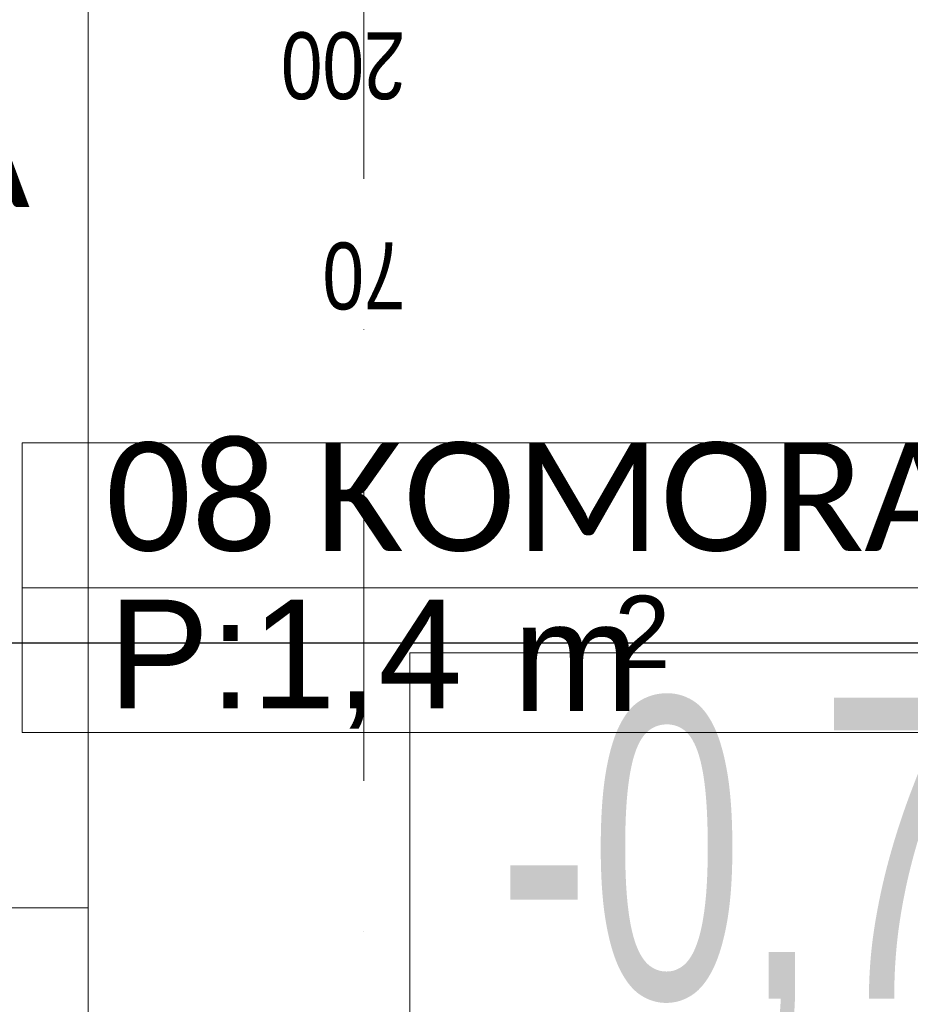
# Model space of a CAD drawing. Header units: centimetres. Extents: x -9388 to 91680, y -1419244 to 50347.
# Tile 47 of 183: x 14868 to 15401, y -709857 to -709268. Entities that reach past the tile are written whole.
import ezdxf
from ezdxf.enums import TextEntityAlignment as Align

# ---------------------------------------------------------------- set-up
doc = ezdxf.new("R2010")
doc.units = ezdxf.units.CM
doc.linetypes.add('Kropki i Kreski', pattern=[360, 180, -90, 0, -90])
doc.layers.add('! Strefy Powierzchnie', color=7, linetype='Continuous')
doc.layers.add('Osie', color=7, linetype='Continuous')
for name, color, linetype, lineweight in [('Metryczki pomieszczeń ArchiCADa_Nr_pióra__6', 7, 'Continuous', 13), ('Osie_Nr_pióra__1', 7, 'Continuous', 13), ('Osie_Nr_pióra__4', 7, 'Continuous', 13), ('Q_podkład', 8, 'Continuous', 9), ('Q_wys prowadzenia instalacji', 6, 'Continuous', 13), ('Strefy_Nr_pióra__132', 255, 'Continuous', 0), ('Ściany wewnętrzne_Nr_pióra__1', 7, 'Continuous', 13)]:
    doc.layers.add(name, color=color, linetype=linetype, lineweight=lineweight)
doc.layers.add('Q_uwagi', color=7, linetype='Continuous', lineweight=30, true_color=0xff0101, plot=False)
doc.styles.add('GENERATED_STYLE_1', font='calibri.ttf')
doc.styles.add('GENERATED_STYLE_2', font='arial.ttf')
doc.styles.add('GENERATED_STYLE_3', font='calibri.ttf')
doc.styles.add('TT', font='ARIALN.TTF', dxfattribs={"height": 200})

# ---------------------------------------------------------------- blocks, each defined once
blk = doc.blocks.new('KOMORA MROŹNICZA_08_4', base_point=(43538.57, -711426.62))
at = {"layer": 'Metryczki pomieszczeń ArchiCADa_Nr_pióra__6', "linetype": 'Continuous'}
for p, q in [((43080.97, -711332.61), (43098.4, -711247.72)), ((43098.4, -711247.72), (44013.61, -711435.72)), ((43063.53, -711417.51), (43080.97, -711332.61)), ((43996.17, -711520.62), (43080.97, -711332.61)), ((43080.97, -711332.61), (43996.17, -711520.62)), ((43978.73, -711605.51), (43063.53, -711417.51))]:
    blk.add_line(p, q, dxfattribs=at)
at = {"layer": 'Metryczki pomieszczeń ArchiCADa_Nr_pióra__6'}
for tag, height, style, p in [('ROOM_NAME', 65, 'GENERATED_STYLE_1', (43147.38, -711257.42)), ('ROOM_AREA', 65, 'GENERATED_STYLE_2', (43129.94, -711350.01)), ('DUMMY_385', 65, 'GENERATED_STYLE_2', (43342.18, -711395.3)), ('DUMMY_386', 43.33, 'GENERATED_STYLE_2', (43427.07, -711408.6))]:
    blk.add_attdef(tag, text='', height=height, rotation=348.3916, dxfattribs=dict(at, style=style)).set_placement(p, align=Align.TOP_LEFT)
blk = doc.blocks.new('KOMORA CHŁODNICZA_07_8', base_point=(42502.57, -710996.55))
at = {"layer": 'Metryczki pomieszczeń ArchiCADa_Nr_pióra__6'}
for tag, height, style, p in [('ROOM_NAME', 65, 'GENERATED_STYLE_1', (42089.87, -710830.24)), ('ROOM_AREA', 65, 'GENERATED_STYLE_2', (42072.44, -710915.53)), ('DUMMY_385', 65, 'GENERATED_STYLE_2', (42284.67, -710960.82)), ('DUMMY_386', 43.33, 'GENERATED_STYLE_2', (42369.56, -710974.12))]:
    blk.add_attdef(tag, text='', height=height, rotation=348.3916, dxfattribs=dict(at, style=style)).set_placement(p, align=Align.TOP_LEFT)
blk = doc.blocks.new('Standardowy znacznik siatki_7')
at = {"layer": 'Osie_Nr_pióra__4', "linetype": 'Kropki i Kreski'}
blk.add_line((1000, 0), (12138.23, 0), dxfattribs=at)
at = {"layer": 'Osie_Nr_pióra__1', "style": 'GENERATED_STYLE_3'}
for tag, p in [('AC_MarkerText_1_0', (-125, 5.72)), ('AC_MarkerText_1_1', (13263.23, 5.72))]:
    blk.add_attdef(tag, text='', height=100, rotation=270, dxfattribs=at).set_placement(p, align=Align.MIDDLE_CENTER)
blk = doc.blocks.new('PAB.01_RZUT PRZYZIEMIA')
at = {"layer": '! Strefy Powierzchnie', "color": 8, "linetype": 'Continuous', "lineweight": 0, "flags": 128}
blk.add_lwpolyline([(44909, -710284.28), (45909, -710284.28), (45909, -708884.28), (44909, -708884.28)], close=True, dxfattribs=at)
at = {"layer": 'Ściany wewnętrzne_Nr_pióra__1', "color": 8, "linetype": 'Continuous', "flags": 128}
blk.add_lwpolyline([(44859, -709098.76), (44909, -709098.76), (44909, -708884.28), (45909, -708884.28), (45909, -710284.28), (44909, -710284.28), (44909, -709798.76), (44859, -709798.76), (44859, -710334.28), (45959, -710334.28), (45959, -708834.28), (44859, -708834.28)], close=True, dxfattribs=at)
at = {"layer": '! Strefy Powierzchnie', "color": 8, "linetype": 'Continuous'}
ref = blk.add_blockref('KOMORA CHŁODNICZA_07_8', (44235.35, -709394.55), dxfattribs=dict(at, rotation=11.60840108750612))
ref.add_attrib('ROOM_NAME', '07 KOMORA CHŁODNICZA', dxfattribs={"layer": 'Metryczki pomieszczeń ArchiCADa_Nr_pióra__6', "color": 7, "height": 65, "rotation": 360, "style": 'GENERATED_STYLE_1'}).set_placement((43797.64, -709314.69), align=Align.TOP_LEFT)
ref = blk.add_blockref('KOMORA MROŹNICZA_08_4', (45336.7, -709607.35), dxfattribs=dict(at, rotation=11.60840108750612))
ref.add_attrib('ROOM_NAME', '08 KOMORA MROŹNICZA', dxfattribs={"layer": 'Metryczki pomieszczeń ArchiCADa_Nr_pióra__6', "color": 7, "height": 65, "rotation": 360, "style": 'GENERATED_STYLE_1'}).set_placement((44919.47, -709520.34), align=Align.TOP_LEFT)
ref.add_attrib('ROOM_AREA', 'P:1,4', dxfattribs={"layer": 'Metryczki pomieszczeń ArchiCADa_Nr_pióra__6', "color": 7, "height": 65, "rotation": 360, "style": 'GENERATED_STYLE_2'}).set_placement((44921.02, -709614.54), align=Align.TOP_LEFT)
ref.add_attrib('DUMMY_385', ' m', dxfattribs={"layer": 'Metryczki pomieszczeń ArchiCADa_Nr_pióra__6', "color": 7, "height": 65, "rotation": 360, "style": 'GENERATED_STYLE_2'}).set_placement((45138.03, -709616.19), align=Align.TOP_LEFT)
ref.add_attrib('DUMMY_386', '2', dxfattribs={"layer": 'Metryczki pomieszczeń ArchiCADa_Nr_pióra__6', "color": 7, "height": 43.33, "rotation": 360, "style": 'GENERATED_STYLE_2'}).set_placement((45223.86, -709612.14), align=Align.TOP_LEFT)
at = {"layer": 'Osie', "color": 8, "linetype": 'Continuous', "zscale": 1000, "rotation": 89.99999713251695}
blk.add_blockref('Standardowy znacznik siatki_7', (45074, -712523.39), dxfattribs=at)
at = {"layer": 'Strefy_Nr_pióra__132', "color": 8, "linetype": 'Continuous', "char_height": 40, "attachment_point": 7, "rotation": 180, "style": 'GENERATED_STYLE_3'}
for s, insert in [('\\A1;{\\W0.800000x;\\fArial|b0|i0|c238|p38;200}', (45099, -709274.61)), ('\\A1;{\\W0.800000x;\\fArial|b0|i0|c238|p38;200}', (45099, -709274.61)), ('\\A1;{\\W0.800000x;\\fArial|b0|i0|c238|p38;70}', (45099, -709400.33)), ('\\A1;{\\W0.800000x;\\fArial|b0|i0|c238|p38;70}', (45099, -709400.33))]:
    blk.add_mtext(s, dxfattribs=dict(at, insert=insert))

msp = doc.modelspace()

# ---------------------------------------------------------------- block references
at = {"layer": 'Q_podkład'}
msp.add_blockref('PAB.01_RZUT PRZYZIEMIA', (-30000, 0), dxfattribs=at)

# ---------------------------------------------------------------- next in the draw order: linework, layer by layer
at = {"layer": 'Q_uwagi'}
msp.add_lwpolyline([(14174.01, -709640.31), (15974.01, -709640.31), (15974.01, -711440.31), (14174.01, -711440.31)], close=True, dxfattribs=at)
at = {"layer": 'Q_wys prowadzenia instalacji'}
msp.add_3dface([(15721.5, -709891.38), (15101.5, -709891.38), (15101.5, -709646.38), (15721.5, -709646.38)], dxfattribs=at)

# ---------------------------------------------------------------- next in the draw order: texts
at = {"layer": 'Q_wys prowadzenia instalacji', "style": 'TT', "width": 0.8}
msp.add_text('-0,70m', height=180, dxfattribs=at).set_placement((15411.09, -709763.14, 6.36), align=Align.MIDDLE_CENTER)

doc.saveas('drawing.dxf')
